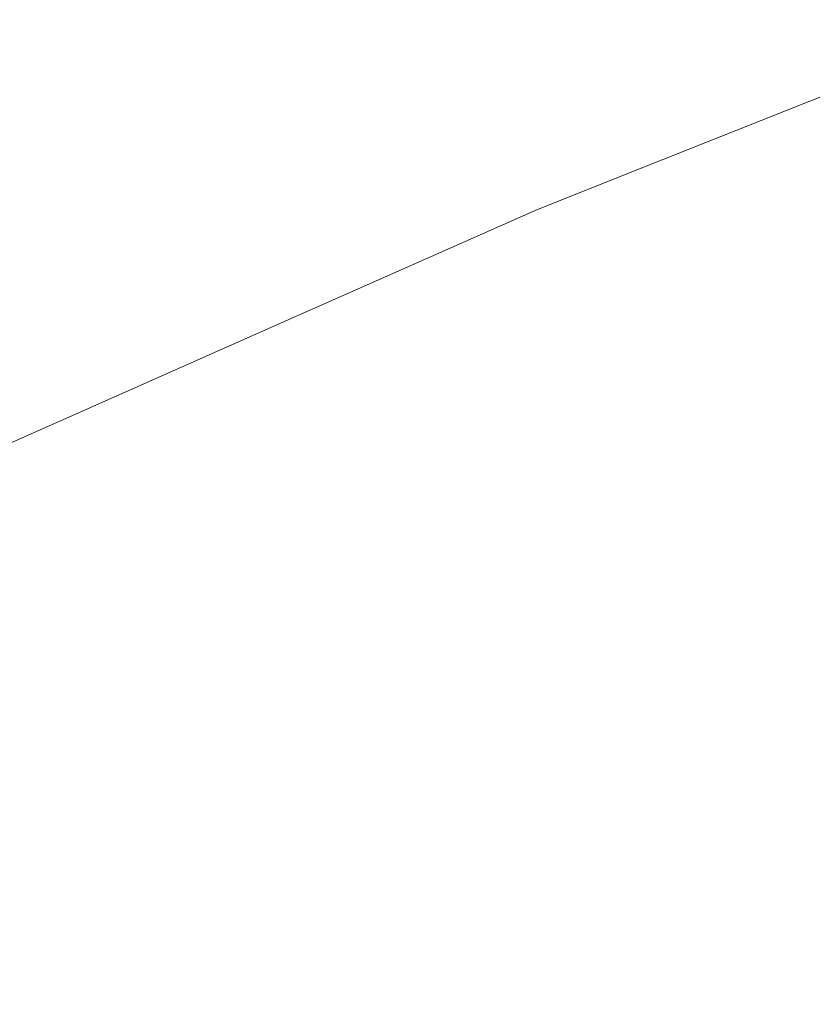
# Model space of a CAD drawing. Header units: centimetres. Extents: x -62 to 63, y 4 to 6.
# Tile 105 of 256: x -62.02315 to -62.01323, y 5.9614 to 5.97373. Entities that reach past the tile are written whole.
import ezdxf

# ---------------------------------------------------------------- set-up
doc = ezdxf.new("R2010")
doc.units = ezdxf.units.CM
doc.header["$LTSCALE"] = 2.54
doc.layers.add('Lucido design-1', color=7, linetype='Continuous')

# ---------------------------------------------------------------- blocks, each defined once
blk = doc.blocks.new('Gruppo-4-1')
at = {"color": 7, "linetype": 'Continuous', "lineweight": 9}
for points, invisible_edges in [([(-62.015381, 5.971871, -2276.320608), (-62.015321, 5.971845, -2276.319046), (-62.010721, 5.973699, -2276.319046), (-62.010779, 5.973726, -2276.320608)], 15), ([(-62.015381, 5.971871, -2276.320608), (-62.010779, 5.973726, -2276.320608), (-62.01078, 5.973688, -2276.32217)], 11), ([(-62.01078, 5.973688, -2276.92217), (-62.010779, 5.973726, -2276.923732), (-62.015381, 5.971871, -2276.923732)], 11), ([(-62.010779, 5.973726, -2276.923732), (-62.010721, 5.973699, -2276.925294), (-62.015321, 5.971845, -2276.925294), (-62.015381, 5.971871, -2276.923732)], 15), ([(-62.01078, 5.973688, -2276.32217), (-62.015392, 5.971858, -2276.32217), (-62.015381, 5.971871, -2276.320608)], 10), ([(-62.015392, 5.971858, -2276.32217), (-62.01078, 5.973688, -2276.32217), (-62.01078, 5.973688, -2276.92217), (-62.015392, 5.971858, -2276.92217)], 10), ([(-62.015381, 5.971871, -2276.923732), (-62.015392, 5.971858, -2276.92217), (-62.01078, 5.973688, -2276.92217)], 9), ([(-62.010624, 5.973654, -2276.317485), (-62.010721, 5.973699, -2276.319046), (-62.015321, 5.971845, -2276.319046), (-62.015221, 5.971801, -2276.317485)], 15), ([(-62.015221, 5.971801, -2276.926855), (-62.015321, 5.971845, -2276.925294), (-62.010721, 5.973699, -2276.925294), (-62.010624, 5.973654, -2276.926855)], 15), ([(-62.015221, 5.971801, -2276.317485), (-62.015081, 5.97174, -2276.315926), (-62.010488, 5.973591, -2276.315926), (-62.010624, 5.973654, -2276.317485)], 15), ([(-62.010624, 5.973654, -2276.926855), (-62.010488, 5.973591, -2276.928414), (-62.015081, 5.97174, -2276.928414), (-62.015221, 5.971801, -2276.926855)], 15), ([(-62.010313, 5.973511, -2276.314369), (-62.010488, 5.973591, -2276.315926), (-62.015081, 5.97174, -2276.315926), (-62.014902, 5.971662, -2276.314369)], 15), ([(-62.014902, 5.971662, -2276.929971), (-62.015081, 5.97174, -2276.928414), (-62.010488, 5.973591, -2276.928414), (-62.010313, 5.973511, -2276.929971)], 15), ([(-62.014902, 5.971662, -2276.314369), (-62.014682, 5.971566, -2276.312816), (-62.0101, 5.973412, -2276.312816), (-62.010313, 5.973511, -2276.314369)], 15), ([(-62.010313, 5.973511, -2276.929971), (-62.0101, 5.973412, -2276.931524), (-62.014682, 5.971566, -2276.931524), (-62.014902, 5.971662, -2276.929971)], 15), ([(-62.009848, 5.973296, -2276.311265), (-62.0101, 5.973412, -2276.312816), (-62.014682, 5.971566, -2276.312816), (-62.014423, 5.971453, -2276.311265)], 15), ([(-62.014423, 5.971453, -2276.933075), (-62.014682, 5.971566, -2276.931524), (-62.0101, 5.973412, -2276.931524), (-62.009848, 5.973296, -2276.933075)], 15), ([(-62.014423, 5.971453, -2276.311265), (-62.014125, 5.971322, -2276.309719), (-62.009558, 5.973162, -2276.309719), (-62.009848, 5.973296, -2276.311265)], 15), ([(-62.009848, 5.973296, -2276.933075), (-62.009558, 5.973162, -2276.934621), (-62.014125, 5.971322, -2276.934621), (-62.014423, 5.971453, -2276.933075)], 15), ([(-62.009231, 5.973011, -2276.308177), (-62.009558, 5.973162, -2276.309719), (-62.014125, 5.971322, -2276.309719), (-62.013788, 5.971175, -2276.308177)], 15), ([(-62.013788, 5.971175, -2276.936163), (-62.014125, 5.971322, -2276.934621), (-62.009558, 5.973162, -2276.934621), (-62.009231, 5.973011, -2276.936163)], 15), ([(-62.013788, 5.971175, -2276.308177), (-62.013412, 5.971011, -2276.30664), (-62.008865, 5.972843, -2276.30664), (-62.009231, 5.973011, -2276.308177)], 15), ([(-62.009231, 5.973011, -2276.936163), (-62.008865, 5.972843, -2276.9377), (-62.013412, 5.971011, -2276.9377), (-62.013788, 5.971175, -2276.936163)], 15), ([(-62.008462, 5.972657, -2276.305108), (-62.008865, 5.972843, -2276.30664), (-62.013412, 5.971011, -2276.30664), (-62.012997, 5.970829, -2276.305108)], 15), ([(-62.012997, 5.970829, -2276.939231), (-62.013412, 5.971011, -2276.9377), (-62.008865, 5.972843, -2276.9377), (-62.008462, 5.972657, -2276.939231)], 15), ([(-62.019816, 5.969986, -2276.320608), (-62.015381, 5.971871, -2276.320608), (-62.016669, 5.971351, -2276.32217)], 11), ([(-62.019816, 5.969986, -2276.320608), (-62.019755, 5.96996, -2276.319046), (-62.015321, 5.971845, -2276.319046), (-62.015381, 5.971871, -2276.320608)], 15), ([(-62.016669, 5.971351, -2276.92217), (-62.015381, 5.971871, -2276.923732), (-62.019816, 5.969986, -2276.923732)], 11), ([(-62.015381, 5.971871, -2276.923732), (-62.015321, 5.971845, -2276.925294), (-62.019755, 5.96996, -2276.925294), (-62.019816, 5.969986, -2276.923732)], 15), ([(-62.015381, 5.971871, -2276.320608), (-62.015392, 5.971858, -2276.32217), (-62.016669, 5.971351, -2276.32217)], 9), ([(-62.016669, 5.971351, -2276.92217), (-62.015392, 5.971858, -2276.92217), (-62.015381, 5.971871, -2276.923732)], 10), ([(-62.015221, 5.971801, -2276.317485), (-62.015321, 5.971845, -2276.319046), (-62.019755, 5.96996, -2276.319046), (-62.019652, 5.969918, -2276.317485)], 15), ([(-62.019652, 5.969918, -2276.926855), (-62.019755, 5.96996, -2276.925294), (-62.015321, 5.971845, -2276.925294), (-62.015221, 5.971801, -2276.926855)], 15), ([(-62.019652, 5.969918, -2276.317485), (-62.019508, 5.969858, -2276.315926), (-62.015081, 5.97174, -2276.315926), (-62.015221, 5.971801, -2276.317485)], 15), ([(-62.015221, 5.971801, -2276.926855), (-62.015081, 5.97174, -2276.928414), (-62.019508, 5.969858, -2276.928414), (-62.019652, 5.969918, -2276.926855)], 15), ([(-62.015392, 5.971858, -2276.92217), (-62.016669, 5.971351, -2276.92217), (-62.016669, 5.971351, -2276.32217), (-62.015392, 5.971858, -2276.32217)], 10), ([(-62.014902, 5.971662, -2276.314369), (-62.015081, 5.97174, -2276.315926), (-62.019508, 5.969858, -2276.315926), (-62.019324, 5.969782, -2276.314369)], 15), ([(-62.019324, 5.969782, -2276.929971), (-62.019508, 5.969858, -2276.928414), (-62.015081, 5.97174, -2276.928414), (-62.014902, 5.971662, -2276.929971)], 15), ([(-62.019324, 5.969782, -2276.314369), (-62.019098, 5.969688, -2276.312816), (-62.014682, 5.971566, -2276.312816), (-62.014902, 5.971662, -2276.314369)], 15), ([(-62.014902, 5.971662, -2276.929971), (-62.014682, 5.971566, -2276.931524), (-62.019098, 5.969688, -2276.931524), (-62.019324, 5.969782, -2276.929971)], 15), ([(-62.014423, 5.971453, -2276.311265), (-62.014682, 5.971566, -2276.312816), (-62.019098, 5.969688, -2276.312816), (-62.018833, 5.969578, -2276.311265)], 15), ([(-62.018833, 5.969578, -2276.933075), (-62.019098, 5.969688, -2276.931524), (-62.014682, 5.971566, -2276.931524), (-62.014423, 5.971453, -2276.933075)], 15), ([(-62.018833, 5.969578, -2276.311265), (-62.018526, 5.969451, -2276.309719), (-62.014125, 5.971322, -2276.309719), (-62.014423, 5.971453, -2276.311265)], 15), ([(-62.014423, 5.971453, -2276.933075), (-62.014125, 5.971322, -2276.934621), (-62.018526, 5.969451, -2276.934621), (-62.018833, 5.969578, -2276.933075)], 15), ([(-62.016669, 5.971351, -2276.32217), (-62.019819, 5.969955, -2276.32217), (-62.019816, 5.969986, -2276.320608)], 10), ([(-62.019819, 5.969955, -2276.32217), (-62.016669, 5.971351, -2276.32217), (-62.016669, 5.971351, -2276.92217), (-62.019819, 5.969955, -2276.92217)], 10), ([(-62.019816, 5.969986, -2276.923732), (-62.019819, 5.969955, -2276.92217), (-62.016669, 5.971351, -2276.92217)], 9), ([(-62.013788, 5.971175, -2276.308177), (-62.014125, 5.971322, -2276.309719), (-62.018526, 5.969451, -2276.309719), (-62.01818, 5.969308, -2276.308177)], 15), ([(-62.01818, 5.969308, -2276.936163), (-62.018526, 5.969451, -2276.934621), (-62.014125, 5.971322, -2276.934621), (-62.013788, 5.971175, -2276.936163)], 15), ([(-62.01818, 5.969308, -2276.308177), (-62.017794, 5.969148, -2276.30664), (-62.013412, 5.971011, -2276.30664), (-62.013788, 5.971175, -2276.308177)], 15), ([(-62.013788, 5.971175, -2276.936163), (-62.013412, 5.971011, -2276.9377), (-62.017794, 5.969148, -2276.9377), (-62.01818, 5.969308, -2276.936163)], 15), ([(-62.012997, 5.970829, -2276.305108), (-62.013412, 5.971011, -2276.30664), (-62.017794, 5.969148, -2276.30664), (-62.017368, 5.968971, -2276.305108)], 15), ([(-62.017368, 5.968971, -2276.939231), (-62.017794, 5.969148, -2276.9377), (-62.013412, 5.971011, -2276.9377), (-62.012997, 5.970829, -2276.939231)], 15), ([(-62.017368, 5.968971, -2276.305108), (-62.016903, 5.968778, -2276.303583), (-62.012544, 5.970631, -2276.303583), (-62.012997, 5.970829, -2276.305108)], 15), ([(-62.012997, 5.970829, -2276.939231), (-62.012544, 5.970631, -2276.940757), (-62.016903, 5.968778, -2276.940757), (-62.017368, 5.968971, -2276.939231)], 15), ([(-62.012053, 5.970417, -2276.302065), (-62.012544, 5.970631, -2276.303583), (-62.016903, 5.968778, -2276.303583), (-62.016398, 5.968569, -2276.302065)], 15), ([(-62.016398, 5.968569, -2276.942275), (-62.016903, 5.968778, -2276.940757), (-62.012544, 5.970631, -2276.940757), (-62.012053, 5.970417, -2276.942275)], 15), ([(-62.016398, 5.968569, -2276.302065), (-62.015856, 5.968345, -2276.300554), (-62.011525, 5.970186, -2276.300554), (-62.012053, 5.970417, -2276.302065)], 15), ([(-62.012053, 5.970417, -2276.942275), (-62.011525, 5.970186, -2276.943786), (-62.015856, 5.968345, -2276.943786), (-62.016398, 5.968569, -2276.942275)], 15), ([(-62.010959, 5.969938, -2276.29905), (-62.011525, 5.970186, -2276.300554), (-62.015856, 5.968345, -2276.300554), (-62.015275, 5.968104, -2276.29905)], 15), ([(-62.015275, 5.968104, -2276.94529), (-62.015856, 5.968345, -2276.943786), (-62.011525, 5.970186, -2276.943786), (-62.010959, 5.969938, -2276.94529)], 15), ([(-62.019819, 5.969955, -2276.32217), (-62.024096, 5.96806, -2276.32217), (-62.024084, 5.968073, -2276.320608)], 10), ([(-62.024096, 5.96806, -2276.32217), (-62.019819, 5.969955, -2276.32217), (-62.019819, 5.969955, -2276.92217), (-62.024096, 5.96806, -2276.92217)], 10), ([(-62.024084, 5.968073, -2276.923732), (-62.024096, 5.96806, -2276.92217), (-62.019819, 5.969955, -2276.92217)], 9), ([(-62.024084, 5.968073, -2276.320608), (-62.024021, 5.968048, -2276.319046), (-62.019755, 5.96996, -2276.319046), (-62.019816, 5.969986, -2276.320608)], 15), ([(-62.024084, 5.968073, -2276.320608), (-62.019816, 5.969986, -2276.320608), (-62.019819, 5.969955, -2276.32217)], 11), ([(-62.019819, 5.969955, -2276.92217), (-62.019816, 5.969986, -2276.923732), (-62.024084, 5.968073, -2276.923732)], 11), ([(-62.019816, 5.969986, -2276.923732), (-62.019755, 5.96996, -2276.925294), (-62.024021, 5.968048, -2276.925294), (-62.024084, 5.968073, -2276.923732)], 15), ([(-62.019652, 5.969918, -2276.317485), (-62.019755, 5.96996, -2276.319046), (-62.024021, 5.968048, -2276.319046), (-62.023916, 5.968006, -2276.317485)], 15), ([(-62.023916, 5.968006, -2276.926855), (-62.024021, 5.968048, -2276.925294), (-62.019755, 5.96996, -2276.925294), (-62.019652, 5.969918, -2276.926855)], 15), ([(-62.023916, 5.968006, -2276.317485), (-62.023768, 5.967948, -2276.315926), (-62.019508, 5.969858, -2276.315926), (-62.019652, 5.969918, -2276.317485)], 15), ([(-62.019652, 5.969918, -2276.926855), (-62.019508, 5.969858, -2276.928414), (-62.023768, 5.967948, -2276.928414), (-62.023916, 5.968006, -2276.926855)], 15), ([(-62.015275, 5.968104, -2276.29905), (-62.014656, 5.967847, -2276.297555), (-62.010357, 5.969675, -2276.297555), (-62.010959, 5.969938, -2276.29905)], 15), ([(-62.010959, 5.969938, -2276.94529), (-62.010357, 5.969675, -2276.946785), (-62.014656, 5.967847, -2276.946785), (-62.015275, 5.968104, -2276.94529)], 15), ([(-62.019324, 5.969782, -2276.314369), (-62.019508, 5.969858, -2276.315926), (-62.023768, 5.967948, -2276.315926), (-62.023579, 5.967874, -2276.314369)], 15), ([(-62.023579, 5.967874, -2276.929971), (-62.023768, 5.967948, -2276.928414), (-62.019508, 5.969858, -2276.928414), (-62.019324, 5.969782, -2276.929971)], 15), ([(-62.023579, 5.967874, -2276.314369), (-62.023348, 5.967783, -2276.312816), (-62.019098, 5.969688, -2276.312816), (-62.019324, 5.969782, -2276.314369)], 15), ([(-62.019324, 5.969782, -2276.929971), (-62.019098, 5.969688, -2276.931524), (-62.023348, 5.967783, -2276.931524), (-62.023579, 5.967874, -2276.929971)], 15), ([(-62.018833, 5.969578, -2276.311265), (-62.019098, 5.969688, -2276.312816), (-62.023348, 5.967783, -2276.312816), (-62.023076, 5.967676, -2276.311265)], 15), ([(-62.023076, 5.967676, -2276.933075), (-62.023348, 5.967783, -2276.931524), (-62.019098, 5.969688, -2276.931524), (-62.018833, 5.969578, -2276.933075)], 15), ([(-62.009718, 5.969396, -2276.296068), (-62.010357, 5.969675, -2276.297555), (-62.014656, 5.967847, -2276.297555), (-62.013999, 5.967575, -2276.296068)], 15), ([(-62.013999, 5.967575, -2276.948272), (-62.014656, 5.967847, -2276.946785), (-62.010357, 5.969675, -2276.946785), (-62.009718, 5.969396, -2276.948272)], 15), ([(-62.023076, 5.967676, -2276.311265), (-62.022762, 5.967553, -2276.309719), (-62.018526, 5.969451, -2276.309719), (-62.018833, 5.969578, -2276.311265)], 15), ([(-62.018833, 5.969578, -2276.933075), (-62.018526, 5.969451, -2276.934621), (-62.022762, 5.967553, -2276.934621), (-62.023076, 5.967676, -2276.933075)], 15), ([(-62.01818, 5.969308, -2276.308177), (-62.018526, 5.969451, -2276.309719), (-62.022762, 5.967553, -2276.309719), (-62.022406, 5.967413, -2276.308177)], 15), ([(-62.022406, 5.967413, -2276.936163), (-62.022762, 5.967553, -2276.934621), (-62.018526, 5.969451, -2276.934621), (-62.01818, 5.969308, -2276.936163)], 15), ([(-62.022406, 5.967413, -2276.308177), (-62.02201, 5.967257, -2276.30664), (-62.017794, 5.969148, -2276.30664), (-62.01818, 5.969308, -2276.308177)], 15), ([(-62.01818, 5.969308, -2276.936163), (-62.017794, 5.969148, -2276.9377), (-62.02201, 5.967257, -2276.9377), (-62.022406, 5.967413, -2276.936163)], 15), ([(-62.013999, 5.967575, -2276.296068), (-62.013306, 5.967288, -2276.29459), (-62.009043, 5.969101, -2276.29459), (-62.009718, 5.969396, -2276.296068)], 15), ([(-62.009718, 5.969396, -2276.948272), (-62.009043, 5.969101, -2276.94975), (-62.013306, 5.967288, -2276.94975), (-62.013999, 5.967575, -2276.948272)], 15), ([(-62.017368, 5.968971, -2276.305108), (-62.017794, 5.969148, -2276.30664), (-62.02201, 5.967257, -2276.30664), (-62.021574, 5.967086, -2276.305108)], 15), ([(-62.021574, 5.967086, -2276.939231), (-62.02201, 5.967257, -2276.9377), (-62.017794, 5.969148, -2276.9377), (-62.017368, 5.968971, -2276.939231)], 15), ([(-62.008332, 5.96879, -2276.293122), (-62.009043, 5.969101, -2276.29459), (-62.013306, 5.967288, -2276.29459), (-62.012576, 5.966986, -2276.293122)], 15), ([(-62.012576, 5.966986, -2276.951217), (-62.013306, 5.967288, -2276.94975), (-62.009043, 5.969101, -2276.94975), (-62.008332, 5.96879, -2276.951217)], 15), ([(-62.021574, 5.967086, -2276.305108), (-62.021097, 5.966898, -2276.303583), (-62.016903, 5.968778, -2276.303583), (-62.017368, 5.968971, -2276.305108)], 15), ([(-62.017368, 5.968971, -2276.939231), (-62.016903, 5.968778, -2276.940757), (-62.021097, 5.966898, -2276.940757), (-62.021574, 5.967086, -2276.939231)], 15), ([(-62.016398, 5.968569, -2276.302065), (-62.016903, 5.968778, -2276.303583), (-62.021097, 5.966898, -2276.303583), (-62.02058, 5.966695, -2276.302065)], 15), ([(-62.02058, 5.966695, -2276.942275), (-62.021097, 5.966898, -2276.940757), (-62.016903, 5.968778, -2276.940757), (-62.016398, 5.968569, -2276.942275)], 15), ([(-62.02058, 5.966695, -2276.302065), (-62.020023, 5.966476, -2276.300554), (-62.015856, 5.968345, -2276.300554), (-62.016398, 5.968569, -2276.302065)], 15), ([(-62.016398, 5.968569, -2276.942275), (-62.015856, 5.968345, -2276.943786), (-62.020023, 5.966476, -2276.943786), (-62.02058, 5.966695, -2276.942275)], 15), ([(-62.015275, 5.968104, -2276.29905), (-62.015856, 5.968345, -2276.300554), (-62.020023, 5.966476, -2276.300554), (-62.019427, 5.966242, -2276.29905)], 15), ([(-62.019427, 5.966242, -2276.94529), (-62.020023, 5.966476, -2276.943786), (-62.015856, 5.968345, -2276.943786), (-62.015275, 5.968104, -2276.94529)], 15), ([(-62.019427, 5.966242, -2276.29905), (-62.018793, 5.965993, -2276.297555), (-62.014656, 5.967847, -2276.297555), (-62.015275, 5.968104, -2276.29905)], 15), ([(-62.015275, 5.968104, -2276.94529), (-62.014656, 5.967847, -2276.946785), (-62.018793, 5.965993, -2276.946785), (-62.019427, 5.966242, -2276.94529)], 15), ([(-62.013999, 5.967575, -2276.296068), (-62.014656, 5.967847, -2276.297555), (-62.018793, 5.965993, -2276.297555), (-62.01812, 5.965728, -2276.296068)], 15), ([(-62.01812, 5.965728, -2276.948272), (-62.018793, 5.965993, -2276.946785), (-62.014656, 5.967847, -2276.946785), (-62.013999, 5.967575, -2276.948272)], 15), ([(-62.023076, 5.967676, -2276.311265), (-62.023348, 5.967783, -2276.312816), (-62.027432, 5.965854, -2276.312816), (-62.027153, 5.96575, -2276.311265)], 15), ([(-62.027153, 5.96575, -2276.933075), (-62.027432, 5.965854, -2276.931524), (-62.023348, 5.967783, -2276.931524), (-62.023076, 5.967676, -2276.933075)], 15), ([(-62.027153, 5.96575, -2276.311265), (-62.026831, 5.96563, -2276.309719), (-62.022762, 5.967553, -2276.309719), (-62.023076, 5.967676, -2276.311265)], 15), ([(-62.023076, 5.967676, -2276.933075), (-62.022762, 5.967553, -2276.934621), (-62.026831, 5.96563, -2276.934621), (-62.027153, 5.96575, -2276.933075)], 15), ([(-62.022406, 5.967413, -2276.308177), (-62.022762, 5.967553, -2276.309719), (-62.026831, 5.96563, -2276.309719), (-62.026468, 5.965494, -2276.308177)], 15), ([(-62.026468, 5.965494, -2276.936163), (-62.026831, 5.96563, -2276.934621), (-62.022762, 5.967553, -2276.934621), (-62.022406, 5.967413, -2276.936163)], 15), ([(-62.01812, 5.965728, -2276.296068), (-62.017409, 5.965449, -2276.29459), (-62.013306, 5.967288, -2276.29459), (-62.013999, 5.967575, -2276.296068)], 15), ([(-62.013999, 5.967575, -2276.948272), (-62.013306, 5.967288, -2276.94975), (-62.017409, 5.965449, -2276.94975), (-62.01812, 5.965728, -2276.948272)], 15), ([(-62.026468, 5.965494, -2276.308177), (-62.026062, 5.965343, -2276.30664), (-62.02201, 5.967257, -2276.30664), (-62.022406, 5.967413, -2276.308177)], 15), ([(-62.022406, 5.967413, -2276.936163), (-62.02201, 5.967257, -2276.9377), (-62.026062, 5.965343, -2276.9377), (-62.026468, 5.965494, -2276.936163)], 15), ([(-62.021574, 5.967086, -2276.305108), (-62.02201, 5.967257, -2276.30664), (-62.026062, 5.965343, -2276.30664), (-62.025615, 5.965176, -2276.305108)], 15), ([(-62.025615, 5.965176, -2276.939231), (-62.026062, 5.965343, -2276.9377), (-62.02201, 5.967257, -2276.9377), (-62.021574, 5.967086, -2276.939231)], 15), ([(-62.012576, 5.966986, -2276.293122), (-62.013306, 5.967288, -2276.29459), (-62.017409, 5.965449, -2276.29459), (-62.016661, 5.965155, -2276.293122)], 15), ([(-62.016661, 5.965155, -2276.951217), (-62.017409, 5.965449, -2276.94975), (-62.013306, 5.967288, -2276.94975), (-62.012576, 5.966986, -2276.951217)], 15), ([(-62.025615, 5.965176, -2276.305108), (-62.025127, 5.964994, -2276.303583), (-62.021097, 5.966898, -2276.303583), (-62.021574, 5.967086, -2276.305108)], 15), ([(-62.021574, 5.967086, -2276.939231), (-62.021097, 5.966898, -2276.940757), (-62.025127, 5.964994, -2276.940757), (-62.025615, 5.965176, -2276.939231)], 15), ([(-62.016661, 5.965155, -2276.293122), (-62.015876, 5.964846, -2276.291665), (-62.011811, 5.966668, -2276.291665), (-62.012576, 5.966986, -2276.293122)], 15), ([(-62.012576, 5.966986, -2276.951217), (-62.011811, 5.966668, -2276.952675), (-62.015876, 5.964846, -2276.952675), (-62.016661, 5.965155, -2276.951217)], 15), ([(-62.02058, 5.966695, -2276.302065), (-62.021097, 5.966898, -2276.303583), (-62.025127, 5.964994, -2276.303583), (-62.024598, 5.964796, -2276.302065)], 15), ([(-62.024598, 5.964796, -2276.942275), (-62.025127, 5.964994, -2276.940757), (-62.021097, 5.966898, -2276.940757), (-62.02058, 5.966695, -2276.942275)], 15), ([(-62.024598, 5.964796, -2276.302065), (-62.024028, 5.964584, -2276.300554), (-62.020023, 5.966476, -2276.300554), (-62.02058, 5.966695, -2276.302065)], 15), ([(-62.02058, 5.966695, -2276.942275), (-62.020023, 5.966476, -2276.943786), (-62.024028, 5.964584, -2276.943786), (-62.024598, 5.964796, -2276.942275)], 15), ([(-62.01101, 5.966336, -2276.290218), (-62.011811, 5.966668, -2276.291665), (-62.015876, 5.964846, -2276.291665), (-62.015054, 5.964523, -2276.290218)], 15), ([(-62.015054, 5.964523, -2276.954122), (-62.015876, 5.964846, -2276.952675), (-62.011811, 5.966668, -2276.952675), (-62.01101, 5.966336, -2276.954122)], 15), ([(-62.019427, 5.966242, -2276.29905), (-62.020023, 5.966476, -2276.300554), (-62.024028, 5.964584, -2276.300554), (-62.023418, 5.964356, -2276.29905)], 15), ([(-62.023418, 5.964356, -2276.94529), (-62.024028, 5.964584, -2276.943786), (-62.020023, 5.966476, -2276.943786), (-62.019427, 5.966242, -2276.94529)], 15), ([(-62.015054, 5.964523, -2276.290218), (-62.014197, 5.964186, -2276.288781), (-62.010174, 5.96599, -2276.288781), (-62.01101, 5.966336, -2276.290218)], 15), ([(-62.01101, 5.966336, -2276.954122), (-62.010174, 5.96599, -2276.955559), (-62.014197, 5.964186, -2276.955559), (-62.015054, 5.964523, -2276.954122)], 15), ([(-62.023418, 5.964356, -2276.29905), (-62.022768, 5.964114, -2276.297555), (-62.018793, 5.965993, -2276.297555), (-62.019427, 5.966242, -2276.29905)], 15), ([(-62.019427, 5.966242, -2276.94529), (-62.018793, 5.965993, -2276.946785), (-62.022768, 5.964114, -2276.946785), (-62.023418, 5.964356, -2276.94529)], 15), ([(-62.01812, 5.965728, -2276.296068), (-62.018793, 5.965993, -2276.297555), (-62.022768, 5.964114, -2276.297555), (-62.022079, 5.963857, -2276.296068)], 15), ([(-62.022079, 5.963857, -2276.948272), (-62.022768, 5.964114, -2276.946785), (-62.018793, 5.965993, -2276.946785), (-62.01812, 5.965728, -2276.948272)], 15), ([(-62.009303, 5.965629, -2276.287357), (-62.010174, 5.96599, -2276.288781), (-62.014197, 5.964186, -2276.288781), (-62.013305, 5.963835, -2276.287357)], 15), ([(-62.013305, 5.963835, -2276.956983), (-62.014197, 5.964186, -2276.955559), (-62.010174, 5.96599, -2276.955559), (-62.009303, 5.965629, -2276.956983)], 15), ([(-62.022079, 5.963857, -2276.296068), (-62.021352, 5.963586, -2276.29459), (-62.017409, 5.965449, -2276.29459), (-62.01812, 5.965728, -2276.296068)], 15), ([(-62.01812, 5.965728, -2276.948272), (-62.017409, 5.965449, -2276.94975), (-62.021352, 5.963586, -2276.94975), (-62.022079, 5.963857, -2276.948272)], 15), ([(-62.013305, 5.963835, -2276.287357), (-62.012378, 5.963471, -2276.285944), (-62.008399, 5.965254, -2276.285944), (-62.009303, 5.965629, -2276.287357)], 15), ([(-62.009303, 5.965629, -2276.956983), (-62.008399, 5.965254, -2276.958396), (-62.012378, 5.963471, -2276.958396), (-62.013305, 5.963835, -2276.956983)], 15), ([(-62.016661, 5.965155, -2276.293122), (-62.017409, 5.965449, -2276.29459), (-62.021352, 5.963586, -2276.29459), (-62.020586, 5.9633, -2276.293122)], 15), ([(-62.020586, 5.9633, -2276.951217), (-62.021352, 5.963586, -2276.94975), (-62.017409, 5.965449, -2276.94975), (-62.016661, 5.965155, -2276.951217)], 15), ([(-62.020586, 5.9633, -2276.293122), (-62.019782, 5.963, -2276.291665), (-62.015876, 5.964846, -2276.291665), (-62.016661, 5.965155, -2276.293122)], 15), ([(-62.016661, 5.965155, -2276.951217), (-62.015876, 5.964846, -2276.952675), (-62.019782, 5.963, -2276.952675), (-62.020586, 5.9633, -2276.951217)], 15), ([(-62.015054, 5.964523, -2276.290218), (-62.015876, 5.964846, -2276.291665), (-62.019782, 5.963, -2276.291665), (-62.018941, 5.962687, -2276.290218)], 15), ([(-62.018941, 5.962687, -2276.954122), (-62.019782, 5.963, -2276.952675), (-62.015876, 5.964846, -2276.952675), (-62.015054, 5.964523, -2276.954122)], 15), ([(-62.018941, 5.962687, -2276.290218), (-62.018063, 5.962359, -2276.288781), (-62.014197, 5.964186, -2276.288781), (-62.015054, 5.964523, -2276.290218)], 15), ([(-62.015054, 5.964523, -2276.954122), (-62.014197, 5.964186, -2276.955559), (-62.018063, 5.962359, -2276.955559), (-62.018941, 5.962687, -2276.954122)], 15), ([(-62.027247, 5.96245, -2276.29905), (-62.026583, 5.962215, -2276.297555), (-62.022768, 5.964114, -2276.297555), (-62.023418, 5.964356, -2276.29905)], 15), ([(-62.023418, 5.964356, -2276.94529), (-62.022768, 5.964114, -2276.946785), (-62.026583, 5.962215, -2276.946785), (-62.027247, 5.96245, -2276.94529)], 15), ([(-62.022079, 5.963857, -2276.296068), (-62.022768, 5.964114, -2276.297555), (-62.026583, 5.962215, -2276.297555), (-62.025878, 5.961966, -2276.296068)], 15), ([(-62.025878, 5.961966, -2276.948272), (-62.026583, 5.962215, -2276.946785), (-62.022768, 5.964114, -2276.946785), (-62.022079, 5.963857, -2276.948272)], 15), ([(-62.013305, 5.963835, -2276.287357), (-62.014197, 5.964186, -2276.288781), (-62.018063, 5.962359, -2276.288781), (-62.01715, 5.962018, -2276.287357)], 15), ([(-62.01715, 5.962018, -2276.956983), (-62.018063, 5.962359, -2276.955559), (-62.014197, 5.964186, -2276.955559), (-62.013305, 5.963835, -2276.956983)], 15), ([(-62.025878, 5.961966, -2276.296068), (-62.025135, 5.961702, -2276.29459), (-62.021352, 5.963586, -2276.29459), (-62.022079, 5.963857, -2276.296068)], 15), ([(-62.022079, 5.963857, -2276.948272), (-62.021352, 5.963586, -2276.94975), (-62.025135, 5.961702, -2276.94975), (-62.025878, 5.961966, -2276.948272)], 15), ([(-62.01715, 5.962018, -2276.287357), (-62.016201, 5.961664, -2276.285944), (-62.012378, 5.963471, -2276.285944), (-62.013305, 5.963835, -2276.287357)], 15), ([(-62.013305, 5.963835, -2276.956983), (-62.012378, 5.963471, -2276.958396), (-62.016201, 5.961664, -2276.958396), (-62.01715, 5.962018, -2276.956983)], 15), ([(-62.020586, 5.9633, -2276.293122), (-62.021352, 5.963586, -2276.29459), (-62.025135, 5.961702, -2276.29459), (-62.024352, 5.961425, -2276.293122)], 15), ([(-62.024352, 5.961425, -2276.951217), (-62.025135, 5.961702, -2276.94975), (-62.021352, 5.963586, -2276.94975), (-62.020586, 5.9633, -2276.951217)], 15), ([(-62.011417, 5.963093, -2276.284543), (-62.012378, 5.963471, -2276.285944), (-62.016201, 5.961664, -2276.285944), (-62.015217, 5.961297, -2276.284543)], 15), ([(-62.015217, 5.961297, -2276.959797), (-62.016201, 5.961664, -2276.958396), (-62.012378, 5.963471, -2276.958396), (-62.011417, 5.963093, -2276.959797)], 15), ([(-62.024352, 5.961425, -2276.293122), (-62.02353, 5.961134, -2276.291665), (-62.019782, 5.963, -2276.291665), (-62.020586, 5.9633, -2276.293122)], 15), ([(-62.020586, 5.9633, -2276.951217), (-62.019782, 5.963, -2276.952675), (-62.02353, 5.961134, -2276.952675), (-62.024352, 5.961425, -2276.951217)], 15), ([(-62.018941, 5.962687, -2276.290218), (-62.019782, 5.963, -2276.291665), (-62.02353, 5.961134, -2276.291665), (-62.02267, 5.96083, -2276.290218)], 15), ([(-62.02267, 5.96083, -2276.954122), (-62.02353, 5.961134, -2276.952675), (-62.019782, 5.963, -2276.952675), (-62.018941, 5.962687, -2276.954122)], 15), ([(-62.015217, 5.961297, -2276.284543), (-62.014199, 5.960918, -2276.283155), (-62.010422, 5.962702, -2276.283155), (-62.011417, 5.963093, -2276.284543)], 15), ([(-62.011417, 5.963093, -2276.959797), (-62.010422, 5.962702, -2276.961185), (-62.014199, 5.960918, -2276.961185), (-62.015217, 5.961297, -2276.959797)], 15), ([(-62.02267, 5.96083, -2276.290218), (-62.021773, 5.960512, -2276.288781), (-62.018063, 5.962359, -2276.288781), (-62.018941, 5.962687, -2276.290218)], 15), ([(-62.018941, 5.962687, -2276.954122), (-62.018063, 5.962359, -2276.955559), (-62.021773, 5.960512, -2276.955559), (-62.02267, 5.96083, -2276.954122)], 15), ([(-62.009395, 5.962299, -2276.28178), (-62.010422, 5.962702, -2276.283155), (-62.014199, 5.960918, -2276.283155), (-62.013148, 5.960526, -2276.28178)], 15), ([(-62.013148, 5.960526, -2276.96256), (-62.014199, 5.960918, -2276.961185), (-62.010422, 5.962702, -2276.961185), (-62.009395, 5.962299, -2276.96256)], 15), ([(-62.01715, 5.962018, -2276.287357), (-62.018063, 5.962359, -2276.288781), (-62.021773, 5.960512, -2276.288781), (-62.020839, 5.960181, -2276.287357)], 15), ([(-62.020839, 5.960181, -2276.956983), (-62.021773, 5.960512, -2276.955559), (-62.018063, 5.962359, -2276.955559), (-62.01715, 5.962018, -2276.956983)], 15), ([(-62.020839, 5.960181, -2276.287357), (-62.019869, 5.959838, -2276.285944), (-62.016201, 5.961664, -2276.285944), (-62.01715, 5.962018, -2276.287357)], 15), ([(-62.01715, 5.962018, -2276.956983), (-62.016201, 5.961664, -2276.958396), (-62.019869, 5.959838, -2276.958396), (-62.020839, 5.960181, -2276.956983)], 15), ([(-62.015217, 5.961297, -2276.284543), (-62.016201, 5.961664, -2276.285944), (-62.019869, 5.959838, -2276.285944), (-62.018863, 5.959482, -2276.284543)], 15), ([(-62.018863, 5.959482, -2276.959797), (-62.019869, 5.959838, -2276.958396), (-62.016201, 5.961664, -2276.958396), (-62.015217, 5.961297, -2276.959797)], 15)]:
    blk.add_3dface(points, dxfattribs=dict(at, invisible_edges=invisible_edges))
blk = doc.blocks.new('Gruppo-5-1')
at = {"color": 7}
blk.add_blockref('Gruppo-4-1', (0, 0), dxfattribs=at)

msp = doc.modelspace()

# ---------------------------------------------------------------- block references
at = {"layer": 'Lucido design-1', "color": 7}
msp.add_blockref('Gruppo-5-1', (0, 0), dxfattribs=at)

doc.saveas('drawing.dxf')
